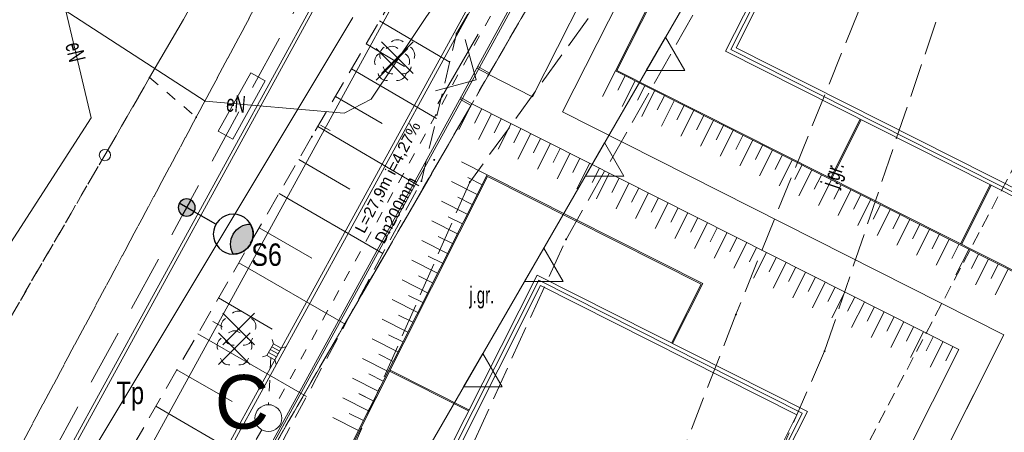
# Model space of a CAD drawing. Header units: metres. Extents: x 6541766 to 6542178, y 5894743 to 5895314.
# Tile 22 of 77: x 6541874 to 6541917, y 5895131 to 5895150. Entities that reach past the tile are written whole.
import ezdxf
from ezdxf.enums import TextEntityAlignment as Align

# ---------------------------------------------------------------- set-up
doc = ezdxf.new("R2010")
doc.units = ezdxf.units.M
for name, pattern in [('0.5_0.5', [1, 0.5, -0.5]), ('1.0_0.5', [1.5, 1, -0.5]), ('1.5_0.5', [2, 1.5, -0.5]), ('2', [0.9, 0.6, -0.3]), ('DASHED', [0.75, 0.5, -0.25]), ('egkk-500', [2, 1.5, -0.5]), ('egug-500', [1, 0.5, -0.5])]:
    doc.linetypes.add(name, pattern=pattern)
for name, color, linetype in [('000 Inne (niezydentyfikowane)', 7, 'Continuous'), ('210-oznaczenie konturu użytku gruntowego', 7, 'Continuous'), ('217-kontur klasyfikacyjny', 7, 'Continuous'), ('218-kontur użytku gruntowego', 7, 'Continuous'), ('219-działka ewidencyjna', 7, 'Continuous'), ('_dr_krawężnik wystający 15x30', 214, 'Continuous'), ('_rozbiórki', 1, 'Continuous'), ('jezdnia', 7, 'Continuous'), ('jezdnia-Atr17', 7, 'Continuous'), ('ogrodzenie trwałe', 7, 'Continuous'), ('przewód elektroenergetyczny podziemny', 7, 'Continuous'), ('przewód elektroenergetyczny podziemny-Atr1', 7, 'Continuous'), ('skarpa nieumocniona', 7, 'Continuous'), ('Zakres', 7, 'Continuous')]:
    doc.layers.add(name, color=color, linetype=linetype)
for name, color, linetype, lineweight in [('_dr_obrzeże 8x30', 210, 'Continuous', 30), ('_dr_ścieki kd', 36, 'Continuous', 30), ('A-BALKONY', 7, 'Continuous', 9), ('A-BUDYNKI', 1, 'Continuous', 30), ('A-DODATKOWE', 7, 'Continuous', 5), ('A-OPIS', 4, 'Continuous', 20), ('A-OZNACZENIA', 7, 'Continuous', 15), ('A-PZT', 4, 'Continuous', 9), ('IE - Kable projektowane', 1, 'DASHED', 20), ('IE - podklad', 8, 'Continuous', 9), ('IE - rury ochronne', 5, 'Continuous', 9), ('IE - SŁUP', 1, 'Continuous', 30), ('IE - SŁUP 150W', 1, 'Continuous', 30), ('SKARPA', 7, 'Continuous', 5)]:
    doc.layers.add(name, color=color, linetype=linetype, lineweight=lineweight)
doc.layers.add('A-ZIELŃ - PROJ -B', color=7, linetype='Continuous', lineweight=13, true_color=0x91c200)
doc.styles.add('ARIAL', font='arial.ttf')
doc.styles.add('MtXpl_Arial16', font='arial.ttf', dxfattribs={"height": 0.2})
doc.styles.add('MtXpl_Arial17', font='arial.ttf', dxfattribs={"height": 0.2})
doc.styles.add('MtXpl_Arial71', font='arial.ttf', dxfattribs={"height": 0.2})
doc.linetypes.add('902-500', pattern='A,3.75,0,[1,ksztalty.shx,S=0.5,R=0,X=0,Y=0],3.75', length=7.5)

# ---------------------------------------------------------------- blocks, each defined once
blk = doc.blocks.new('blok - sanitarne pzt chelmza ng')
at = {"layer": '_dr_ścieki kd', "linetype": '0.5_0.5', "lineweight": 9}
for p, q in [((6542398.406, 5895156.975), (6542384.905, 5895132.556)), ((6542384.726, 5895134.731), (6542384.615, 5895132.631)), ((6542384.316, 5895131.51), (6542355.379, 5895080.53))]:
    blk.add_line(p, q, dxfattribs=at)
at = {"layer": '_dr_ścieki kd', "lineweight": 9, "flags": 128}
for points in [[(6542384.842, 5895135.352), (6542384.787, 5895135.545)], [(6542385.192, 5895135.158), (6542384.842, 5895135.352), (6542384.551, 5895134.828), (6542384.9, 5895134.634), (6542385.192, 5895135.158)], [(6542385.119, 5895135.027), (6542384.769, 5895135.221)], [(6542385.192, 5895135.158), (6542385.384, 5895135.213)], [(6542384.551, 5895134.828), (6542384.359, 5895134.773)], [(6542384.973, 5895134.765), (6542384.624, 5895134.959)], [(6542385.046, 5895134.896), (6542384.697, 5895135.09)], [(6542384.9, 5895134.634), (6542384.955, 5895134.441)]]:
    blk.add_lwpolyline(points, dxfattribs=at)
at = {"layer": '_dr_ścieki kd', "lineweight": 9}
blk.add_circle((6542384.615, 5895132.031), 0.6, dxfattribs=at)
at = {"layer": '_rozbiórki', "lineweight": 9}
for p, q in [((6542389.663, 5895148.827), (6542391.077, 5895147.413)), ((6542391.077, 5895148.827), (6542389.663, 5895147.413)), ((6542389.433, 5895148.537), (6542390.847, 5895147.123)), ((6542390.847, 5895148.537), (6542389.433, 5895147.123)), ((6542382.573, 5895136.717), (6542383.987, 5895135.303)), ((6542383.987, 5895136.717), (6542382.573, 5895135.303)), ((6542382.393, 5895135.837), (6542383.807, 5895134.423)), ((6542383.807, 5895135.837), (6542382.393, 5895134.423))]:
    blk.add_line(p, q, dxfattribs=at)
at = {"layer": 'przewód elektroenergetyczny podziemny', "color": 1, "linetype": 'Continuous', "lineweight": 9}
for p, q in [((6542389.2, 5895146.27), (6542420.41, 5895192.72)), ((6542376.7, 5895145.43), (6542374.03, 5895156.66)), ((6542366.536, 5895156.059), (6542381.79, 5895146.18)), ((6542381.79, 5895146.18), (6542388, 5895145.65)), ((6542388, 5895145.65), (6542389.2, 5895146.27)), ((6542368.48, 5895132.72), (6542376.7, 5895145.43))]:
    blk.add_line(p, q, dxfattribs=at)
at = {"layer": '_dr_ścieki kd', "linetype": '0.5_0.5', "lineweight": 9}
for s, style, p in [('L=27,9m i=4,27%', 'MtXpl_Arial16', (6542388.897, 5895140.24)), ('Dn200mm', 'MtXpl_Arial17', (6542389.785, 5895139.773))]:
    blk.add_text(s, height=0.5, rotation=62.4144, dxfattribs=dict(at, style=style)).set_placement(p)
at = {"layer": 'przewód elektroenergetyczny podziemny-Atr1', "color": 1, "lineweight": 9, "width": 0.667}
for rotation, p in [(283.374, (6542375.9, 5895148.79)), (355.122, (6542382.74, 5895146.1)), (355.122, (6542382.74, 5895146.1))]:
    blk.add_text('eN', height=0.75, rotation=rotation, dxfattribs=at).set_placement(p, align=Align.MIDDLE_LEFT)
blk = doc.blocks.new('blok - podklad szary rfqfqw')
at = {"color": 8, "lineweight": 9}
for p, q in [((6541891.698, 5895153.257), (6541856.923, 5895089.868)), ((6541894.456, 5895147.363), (6541893.928, 5895147.653)), ((6541894.495, 5895147.434), (6541893.966, 5895147.724)), ((6541893.666, 5895145.992), (6541893.167, 5895146.266)), ((6541893.705, 5895146.063), (6541893.205, 5895146.337))]:
    blk.add_line(p, q, dxfattribs=at)
at = {"color": 8, "linetype": 'ByBlock', "lineweight": 9}
for p, q in [((6541887.381, 5895144.867), (6541886.942, 5895145.108)), ((6541882.571, 5895136.1), (6541882.132, 5895136.34))]:
    blk.add_line(p, q, dxfattribs=at)
at = {"color": 8, "linetype": 'Continuous', "lineweight": 9}
blk.add_circle((6541877.31, 5895143.77), 0.25, dxfattribs=at)
for centre, start, end in [((6541890.37, 5895148.52), 49.272, 130.728), ((6541889.76, 5895147.954), 121.308, 202.548), ((6541889.99, 5895148.244), 121.308, 202.548), ((6541890.14, 5895148.23), 49.272, 130.728), ((6541890.52, 5895147.954), 337.452, 58.692), ((6541890.75, 5895148.244), 337.452, 58.692), ((6541889.905, 5895147.506), 193.221, 274.871), ((6541890.135, 5895147.796), 193.221, 274.871), ((6541890.375, 5895147.506), 265.129, 346.779), ((6541890.605, 5895147.796), 265.129, 346.779), ((6541882.9, 5895136.134), 121.308, 202.548), ((6541883.28, 5895136.41), 49.272, 130.728), ((6541883.66, 5895136.134), 337.452, 58.692), ((6541882.72, 5895135.254), 121.308, 202.548), ((6541883.045, 5895135.686), 193.221, 274.871), ((6541883.1, 5895135.53), 49.272, 130.728), ((6541883.515, 5895135.686), 265.129, 346.779), ((6541883.48, 5895135.254), 337.452, 58.692), ((6541882.865, 5895134.806), 193.221, 274.871), ((6541883.335, 5895134.806), 265.129, 346.779)]:
    blk.add_arc(centre, 0.4, start, end, dxfattribs=at)
at = {"color": 8, "linetype": 'Continuous', "lineweight": 9, "extrusion": (0, 0, -1)}
for points in [[(-6541892.988, 5895149.168), (-6541892.988, 5895149.232), (-6541892.975, 5895149.2)], [(-6541892.988, 5895149.232), (-6541893.02, 5895149.155), (-6541893.02, 5895149.245)], [(-6541892.988, 5895149.232), (-6541892.988, 5895149.168), (-6541893.02, 5895149.155)], [(-6541893.02, 5895149.245), (-6541893.02, 5895149.155), (-6541893.052, 5895149.168)], [(-6541893.02, 5895149.245), (-6541893.052, 5895149.168), (-6541893.052, 5895149.232)], [(-6541893.052, 5895149.232), (-6541893.052, 5895149.168), (-6541893.065, 5895149.2)], [(-6541890.105, 5895147.795), (-6541890.105, 5895147.865), (-6541890.09, 5895147.83)], [(-6541890.105, 5895147.865), (-6541890.14, 5895147.78), (-6541890.14, 5895147.88)], [(-6541890.105, 5895147.865), (-6541890.105, 5895147.795), (-6541890.14, 5895147.78)], [(-6541890.14, 5895147.88), (-6541890.14, 5895147.78), (-6541890.175, 5895147.795)], [(-6541890.14, 5895147.88), (-6541890.175, 5895147.795), (-6541890.175, 5895147.865)], [(-6541890.175, 5895147.865), (-6541890.175, 5895147.795), (-6541890.19, 5895147.83)], [(-6541890.335, 5895148.085), (-6541890.335, 5895148.155), (-6541890.32, 5895148.12)], [(-6541890.335, 5895148.155), (-6541890.37, 5895148.07), (-6541890.37, 5895148.17)], [(-6541890.335, 5895148.155), (-6541890.335, 5895148.085), (-6541890.37, 5895148.07)], [(-6541890.37, 5895148.17), (-6541890.37, 5895148.07), (-6541890.405, 5895148.085)], [(-6541890.37, 5895148.17), (-6541890.405, 5895148.085), (-6541890.405, 5895148.155)], [(-6541890.405, 5895148.155), (-6541890.405, 5895148.085), (-6541890.42, 5895148.12)], [(-6541879.278, 5895147.198), (-6541879.278, 5895147.262), (-6541879.265, 5895147.23)], [(-6541879.278, 5895147.262), (-6541879.31, 5895147.185), (-6541879.31, 5895147.275)], [(-6541879.278, 5895147.262), (-6541879.278, 5895147.198), (-6541879.31, 5895147.185)], [(-6541879.31, 5895147.275), (-6541879.31, 5895147.185), (-6541879.342, 5895147.198)], [(-6541879.31, 5895147.275), (-6541879.342, 5895147.198), (-6541879.342, 5895147.262)], [(-6541879.342, 5895147.262), (-6541879.342, 5895147.198), (-6541879.355, 5895147.23)], [(-6541881.358, 5895145.428), (-6541881.358, 5895145.492), (-6541881.345, 5895145.46)], [(-6541881.358, 5895145.492), (-6541881.39, 5895145.415), (-6541881.39, 5895145.505)], [(-6541881.358, 5895145.492), (-6541881.358, 5895145.428), (-6541881.39, 5895145.415)], [(-6541881.39, 5895145.505), (-6541881.39, 5895145.415), (-6541881.422, 5895145.428)], [(-6541881.39, 5895145.505), (-6541881.422, 5895145.428), (-6541881.422, 5895145.492)], [(-6541881.422, 5895145.492), (-6541881.422, 5895145.428), (-6541881.435, 5895145.46)], [(-6541886.528, 5895144.568), (-6541886.528, 5895144.632), (-6541886.515, 5895144.6)], [(-6541886.528, 5895144.632), (-6541886.56, 5895144.555), (-6541886.56, 5895144.645)], [(-6541886.528, 5895144.632), (-6541886.528, 5895144.568), (-6541886.56, 5895144.555)], [(-6541886.56, 5895144.645), (-6541886.56, 5895144.555), (-6541886.592, 5895144.568)], [(-6541886.56, 5895144.645), (-6541886.592, 5895144.568), (-6541886.592, 5895144.632)], [(-6541886.592, 5895144.632), (-6541886.592, 5895144.568), (-6541886.605, 5895144.6)], [(-6541891.988, 5895143.528), (-6541891.988, 5895143.592), (-6541891.975, 5895143.56)], [(-6541891.988, 5895143.592), (-6541892.02, 5895143.515), (-6541892.02, 5895143.605)], [(-6541891.988, 5895143.592), (-6541891.988, 5895143.528), (-6541892.02, 5895143.515)], [(-6541892.02, 5895143.605), (-6541892.02, 5895143.515), (-6541892.052, 5895143.528)], [(-6541892.02, 5895143.605), (-6541892.052, 5895143.528), (-6541892.052, 5895143.592)], [(-6541892.052, 5895143.592), (-6541892.052, 5895143.528), (-6541892.065, 5895143.56)], [(-6541891.418, 5895142.578), (-6541891.418, 5895142.642), (-6541891.405, 5895142.61)], [(-6541891.418, 5895142.642), (-6541891.45, 5895142.565), (-6541891.45, 5895142.655)], [(-6541891.418, 5895142.642), (-6541891.418, 5895142.578), (-6541891.45, 5895142.565)], [(-6541891.45, 5895142.655), (-6541891.45, 5895142.565), (-6541891.482, 5895142.578)], [(-6541891.45, 5895142.655), (-6541891.482, 5895142.578), (-6541891.482, 5895142.642)], [(-6541891.482, 5895142.642), (-6541891.482, 5895142.578), (-6541891.495, 5895142.61)], [(-6541893.578, 5895142.538), (-6541893.578, 5895142.602), (-6541893.565, 5895142.57)], [(-6541893.578, 5895142.602), (-6541893.61, 5895142.525), (-6541893.61, 5895142.615)], [(-6541893.578, 5895142.602), (-6541893.578, 5895142.538), (-6541893.61, 5895142.525)], [(-6541893.61, 5895142.615), (-6541893.61, 5895142.525), (-6541893.642, 5895142.538)], [(-6541893.61, 5895142.615), (-6541893.642, 5895142.538), (-6541893.642, 5895142.602)], [(-6541893.642, 5895142.602), (-6541893.642, 5895142.538), (-6541893.655, 5895142.57)], [(-6541897.878, 5895139.978), (-6541897.878, 5895140.042), (-6541897.865, 5895140.01)], [(-6541897.878, 5895140.042), (-6541897.91, 5895139.965), (-6541897.91, 5895140.055)], [(-6541897.878, 5895140.042), (-6541897.878, 5895139.978), (-6541897.91, 5895139.965)], [(-6541897.91, 5895140.055), (-6541897.91, 5895139.965), (-6541897.942, 5895139.978)], [(-6541897.91, 5895140.055), (-6541897.942, 5895139.978), (-6541897.942, 5895140.042)], [(-6541897.942, 5895140.042), (-6541897.942, 5895139.978), (-6541897.955, 5895140.01)], [(-6541905.468, 5895136.628), (-6541905.468, 5895136.692), (-6541905.455, 5895136.66)], [(-6541905.468, 5895136.692), (-6541905.5, 5895136.615), (-6541905.5, 5895136.705)], [(-6541905.468, 5895136.692), (-6541905.468, 5895136.628), (-6541905.5, 5895136.615)], [(-6541905.5, 5895136.705), (-6541905.5, 5895136.615), (-6541905.532, 5895136.628)], [(-6541905.5, 5895136.705), (-6541905.532, 5895136.628), (-6541905.532, 5895136.692)], [(-6541905.532, 5895136.692), (-6541905.532, 5895136.628), (-6541905.545, 5895136.66)], [(-6541883.245, 5895135.975), (-6541883.245, 5895136.045), (-6541883.23, 5895136.01)], [(-6541883.245, 5895136.045), (-6541883.28, 5895135.96), (-6541883.28, 5895136.06)], [(-6541883.245, 5895136.045), (-6541883.245, 5895135.975), (-6541883.28, 5895135.96)], [(-6541883.28, 5895136.06), (-6541883.28, 5895135.96), (-6541883.315, 5895135.975)], [(-6541883.28, 5895136.06), (-6541883.315, 5895135.975), (-6541883.315, 5895136.045)], [(-6541883.315, 5895136.045), (-6541883.315, 5895135.975), (-6541883.33, 5895136.01)], [(-6541883.065, 5895135.095), (-6541883.065, 5895135.165), (-6541883.05, 5895135.13)], [(-6541883.065, 5895135.165), (-6541883.1, 5895135.08), (-6541883.1, 5895135.18)], [(-6541883.065, 5895135.165), (-6541883.065, 5895135.095), (-6541883.1, 5895135.08)], [(-6541883.1, 5895135.18), (-6541883.1, 5895135.08), (-6541883.135, 5895135.095)], [(-6541883.1, 5895135.18), (-6541883.135, 5895135.095), (-6541883.135, 5895135.165)], [(-6541883.135, 5895135.165), (-6541883.135, 5895135.095), (-6541883.15, 5895135.13)], [(-6541909.428, 5895134.988), (-6541909.428, 5895135.052), (-6541909.415, 5895135.02)], [(-6541909.428, 5895135.052), (-6541909.46, 5895134.975), (-6541909.46, 5895135.065)], [(-6541909.428, 5895135.052), (-6541909.428, 5895134.988), (-6541909.46, 5895134.975)], [(-6541909.46, 5895135.065), (-6541909.46, 5895134.975), (-6541909.492, 5895134.988)], [(-6541909.46, 5895135.065), (-6541909.492, 5895134.988), (-6541909.492, 5895135.052)], [(-6541909.492, 5895135.052), (-6541909.492, 5895134.988), (-6541909.505, 5895135.02)]]:
    blk.add_solid(points, dxfattribs=at)
at = {"layer": '000 Inne (niezydentyfikowane)', "color": 8, "linetype": 'Continuous', "lineweight": 9}
for p, q in [((6541889.58, 5895149.76), (6541892.72, 5895147.92)), ((6541888.98, 5895148.74), (6541890.7, 5895147.73)), ((6541888.33, 5895147.62), (6541892.12, 5895145.4)), ((6541887.61, 5895146.39), (6541889.69, 5895145.18)), ((6541886.82, 5895145.05), (6541891.34, 5895142.4)), ((6541885.97, 5895143.58), (6541888.26, 5895142.25)), ((6541885.09, 5895142.06), (6541889.73, 5895139.38)), ((6541884.2, 5895140.53), (6541886.55, 5895139.17)), ((6541883.3, 5895138.97), (6541888.04, 5895136.23)), ((6541882.39, 5895137.4), (6541884.79, 5895136.01)), ((6541881.47, 5895135.8), (6541886.32, 5895133)), ((6541880.53, 5895134.19), (6541882.99, 5895132.77)), ((6541879.59, 5895132.56), (6541884.55, 5895129.69))]:
    blk.add_line(p, q, dxfattribs=at)
at = {"layer": '217-kontur klasyfikacyjny', "color": 8, "linetype": 'egkk-500', "lineweight": 9}
blk.add_line((6541901.66, 5895159.83), (6541885.03, 5895131.05), dxfattribs=at)
at = {"layer": '218-kontur użytku gruntowego', "color": 8, "linetype": 'egug-500', "lineweight": 9}
for p, q in [((6541890.35, 5895162.22), (6541881.39, 5895145.46)), ((6541881.39, 5895145.46), (6541890.35, 5895162.22)), ((6541885.03, 5895131.05), (6541901.66, 5895159.83)), ((6541901.66, 5895159.83), (6541885.03, 5895131.05)), ((6541879.31, 5895147.23), (6541883.33, 5895154.15)), ((6541883.33, 5895154.15), (6541879.31, 5895147.23)), ((6541877.31, 5895143.77), (6541879.31, 5895147.23)), ((6541879.31, 5895147.23), (6541877.31, 5895143.77)), ((6541881.39, 5895145.46), (6541857.34, 5895100.46)), ((6541857.34, 5895100.46), (6541881.39, 5895145.46)), ((6541859.15, 5895112.58), (6541877.31, 5895143.77)), ((6541877.31, 5895143.77), (6541859.15, 5895112.58))]:
    blk.add_line(p, q, dxfattribs=at)
at = {"layer": '219-działka ewidencyjna', "color": 8, "linetype": '0.5_0.5', "lineweight": 9}
for p, q in [((6541890.35, 5895162.22), (6541881.39, 5895145.46)), ((6541885.03, 5895131.05), (6541901.66, 5895159.83)), ((6541883.33, 5895154.15), (6541879.31, 5895147.23)), ((6541877.31, 5895143.77), (6541879.31, 5895147.23)), ((6541879.31, 5895147.23), (6541881.39, 5895145.46)), ((6541857.34, 5895100.46), (6541881.39, 5895145.46)), ((6541877.31, 5895143.77), (6541859.15, 5895112.58))]:
    blk.add_line(p, q, dxfattribs=at)
at = {"layer": '_dr_krawężnik wystający 15x30', "color": 8, "lineweight": 9}
for p, q in [((6541888.937, 5895154.772), (6541854.23, 5895091.508)), ((6541889.068, 5895154.7), (6541854.358, 5895091.43)), ((6541859.488, 5895088.307), (6541894.328, 5895151.814)), ((6541859.617, 5895088.229), (6541894.46, 5895151.742))]:
    blk.add_line(p, q, dxfattribs=at)
at = {"layer": '_dr_obrzeże 8x30', "color": 8, "lineweight": 9}
for p, q in [((6541860.899, 5895087.448), (6541895.775, 5895151.021)), ((6541860.968, 5895087.406), (6541895.845, 5895150.982))]:
    blk.add_line(p, q, dxfattribs=at)
at = {"layer": 'A-BALKONY', "color": 8, "lineweight": 9}
for p, q in [((6541900.114, 5895147.528), (6541905.361, 5895157.93)), ((6541900.181, 5895147.55), (6541905.403, 5895157.901)), ((6541929.149, 5895132.882), (6541900.114, 5895147.528)), ((6541929.123, 5895132.952), (6541900.181, 5895147.55)), ((6541911.05, 5895145.372), (6541909.721, 5895142.738)), ((6541911.095, 5895145.35), (6541909.766, 5895142.716)), ((6541894.384, 5895142.889), (6541887.724, 5895129.672)), ((6541894.403, 5895142.823), (6541887.768, 5895129.648)), ((6541904.015, 5895138.036), (6541894.384, 5895142.889)), ((6541903.948, 5895138.014), (6541894.403, 5895142.823)), ((6541916.853, 5895142.445), (6541915.525, 5895139.811)), ((6541916.898, 5895142.422), (6541915.569, 5895139.788)), ((6541902.621, 5895135.379), (6541903.948, 5895138.014)), ((6541902.665, 5895135.357), (6541904.015, 5895138.036)), ((6541893.553, 5895132.351), (6541890.022, 5895134.13)), ((6541893.575, 5895132.396), (6541890.047, 5895134.173))]:
    blk.add_line(p, q, dxfattribs=at)
at = {"layer": 'A-BUDYNKI', "color": 8, "lineweight": 9}
for p, q in [((6541905.037, 5895148.406), (6541911.126, 5895160.477)), ((6541905.265, 5895148.481), (6541911.201, 5895160.248)), ((6541905.507, 5895148.561), (6541911.28, 5895160.006)), ((6541926.929, 5895137.362), (6541905.037, 5895148.406)), ((6541926.854, 5895137.59), (6541905.265, 5895148.481)), ((6541926.774, 5895137.832), (6541905.507, 5895148.561)), ((6541896.62, 5895138.42), (6541882.424, 5895110.278)), ((6541896.695, 5895138.192), (6541882.653, 5895110.353)), ((6541908.691, 5895132.331), (6541896.62, 5895138.42)), ((6541908.463, 5895132.256), (6541896.695, 5895138.192)), ((6541896.775, 5895137.95), (6541882.894, 5895110.433)), ((6541908.221, 5895132.176), (6541896.775, 5895137.95)), ((6541900.114, 5895116.105), (6541908.221, 5895132.176)), ((6541900.356, 5895116.185), (6541908.463, 5895132.256)), ((6541900.585, 5895116.26), (6541908.691, 5895132.331))]:
    blk.add_line(p, q, dxfattribs=at)
at = {"layer": 'A-DODATKOWE', "color": 8, "lineweight": 9}
for p, q in [((6541892.191, 5895146.058), (6541893.985, 5895149.163)), ((6541893.407, 5895148.936), (6541893.891, 5895147.124)), ((6541893.891, 5895147.124), (6541892.08, 5895146.639))]:
    blk.add_line(p, q, dxfattribs=at)
at = {"layer": 'A-OZNACZENIA', "color": 8, "linetype": 'DASHED', "lineweight": 9, "ltscale": 5}
blk.add_line((6541885.03, 5895131.05), (6541901.66, 5895159.83), dxfattribs=at)
at = {"layer": 'A-OZNACZENIA', "color": 8, "lineweight": 9}
blk.add_line((6541890.274, 5895128.132), (6541906.541, 5895156.285), dxfattribs=at)
blk.add_line((6541890.274, 5895128.132), (6541906.541, 5895156.285), dxfattribs=at)
for points in [[(6541903.214, 5895147.543), (6541901.49, 5895147.544), (6541902.353, 5895149.037)], [(6541900.495, 5895142.836), (6541898.771, 5895142.837), (6541899.633, 5895144.33)], [(6541897.775, 5895138.13), (6541896.051, 5895138.13), (6541896.914, 5895139.623)], [(6541895.055, 5895133.423), (6541893.331, 5895133.424), (6541894.194, 5895134.916)]]:
    blk.add_lwpolyline(points, close=True, dxfattribs=at)
at = {"layer": 'A-PZT', "color": 8, "lineweight": 9}
for p, q in [((6541896.417, 5895146.375), (6541902.657, 5895158.695)), ((6541897.755, 5895145.697), (6541903.905, 5895157.84)), ((6541896.417, 5895146.375), (6541894.456, 5895147.363)), ((6541915.454, 5895135.092), (6541893.705, 5895146.063)), ((6541917.468, 5895135.755), (6541897.756, 5895145.699)), ((6541916.793, 5895134.416), (6541917.468, 5895135.755)), ((6541906.955, 5895118.243), (6541915.454, 5895135.092)), ((6541913.315, 5895127.521), (6541916.793, 5895134.416))]:
    blk.add_line(p, q, dxfattribs=at)
at = {"layer": 'A-ZIELŃ - PROJ -B', "color": 8, "lineweight": 9}
for p, q in [((6541905.037, 5895148.406), (6541911.126, 5895160.477)), ((6541901.66, 5895159.83), (6541894.456, 5895147.363)), ((6541896.417, 5895146.375), (6541902.657, 5895158.695)), ((6541903.905, 5895157.84), (6541897.756, 5895145.699)), ((6541926.929, 5895137.362), (6541905.037, 5895148.406)), ((6541894.456, 5895147.363), (6541896.417, 5895146.375)), ((6541893.705, 5895146.063), (6541885.288, 5895131.497)), ((6541915.454, 5895135.092), (6541893.705, 5895146.063)), ((6541897.756, 5895145.699), (6541917.468, 5895135.755)), ((6541882.424, 5895110.278), (6541896.62, 5895138.42)), ((6541896.62, 5895138.42), (6541908.691, 5895132.331)), ((6541917.468, 5895135.755), (6541913.315, 5895127.521)), ((6541906.955, 5895118.243), (6541915.454, 5895135.092)), ((6541908.691, 5895132.331), (6541901.38, 5895117.836)), ((6541885.288, 5895131.497), (6541881.77, 5895124.96))]:
    blk.add_line(p, q, dxfattribs=at)
at = {"layer": 'jezdnia', "color": 8, "linetype": '1.5_0.5', "lineweight": 9}
for p, q in [((6541903.6, 5895156.34), (6541893.61, 5895142.57)), ((6541897.91, 5895140.01), (6541906.24, 5895154.73)), ((6541911.72, 5895152.03), (6541905.5, 5895136.66)), ((6541909.46, 5895135.02), (6541914.78, 5895150.75)), ((6541893.61, 5895142.57), (6541887.64, 5895128.97)), ((6541892.18, 5895127.43), (6541897.91, 5895140.01)), ((6541905.5, 5895136.66), (6541900.56, 5895123.95)), ((6541904.09, 5895122.66), (6541909.46, 5895135.02))]:
    blk.add_line(p, q, dxfattribs=at)
at = {"layer": 'ogrodzenie trwałe', "color": 8, "linetype": '902-500', "lineweight": 9}
blk.add_line((6541873.86, 5895125.73), (6541888.38, 5895149.92), dxfattribs=at)
at = {"layer": 'SKARPA', "color": 8, "lineweight": 9}
for points in [[(6541900.114, 5895147.528), (6541899.537, 5895146.383)], [(6541900.553, 5895147.307), (6541900.231, 5895146.67)], [(6541900.991, 5895147.086), (6541900.414, 5895145.941)], [(6541901.43, 5895146.865), (6541901.108, 5895146.228)], [(6541901.868, 5895146.644), (6541901.291, 5895145.499)], [(6541902.307, 5895146.422), (6541901.985, 5895145.785)], [(6541902.745, 5895146.201), (6541902.168, 5895145.056)], [(6541893.705, 5895146.063), (6541893.127, 5895144.918)], [(6541894.143, 5895145.841), (6541893.822, 5895145.204)], [(6541903.184, 5895145.98), (6541902.862, 5895145.343)], [(6541903.622, 5895145.759), (6541903.044, 5895144.614)], [(6541894.582, 5895145.62), (6541894.004, 5895144.475)], [(6541895.02, 5895145.399), (6541894.699, 5895144.762)], [(6541904.061, 5895145.538), (6541903.739, 5895144.9)], [(6541904.499, 5895145.316), (6541903.921, 5895144.172)], [(6541895.459, 5895145.178), (6541894.881, 5895144.033)], [(6541895.897, 5895144.957), (6541895.576, 5895144.32)], [(6541904.938, 5895145.095), (6541904.616, 5895144.458)], [(6541905.376, 5895144.874), (6541904.798, 5895143.729)], [(6541896.336, 5895144.736), (6541895.758, 5895143.591)], [(6541896.774, 5895144.514), (6541896.453, 5895143.877)], [(6541905.814, 5895144.653), (6541905.493, 5895144.016)], [(6541906.253, 5895144.432), (6541905.675, 5895143.287)], [(6541897.213, 5895144.293), (6541896.635, 5895143.148)], [(6541897.651, 5895144.072), (6541897.33, 5895143.435)], [(6541906.691, 5895144.211), (6541906.37, 5895143.573)], [(6541907.13, 5895143.989), (6541906.552, 5895142.844)], [(6541894.384, 5895142.889), (6541893.239, 5895143.467)], [(6541898.09, 5895143.851), (6541897.512, 5895142.706)], [(6541898.528, 5895143.63), (6541898.207, 5895142.992)], [(6541907.568, 5895143.768), (6541907.247, 5895143.131)], [(6541908.007, 5895143.547), (6541907.429, 5895142.402)], [(6541898.967, 5895143.408), (6541898.389, 5895142.263)], [(6541899.405, 5895143.187), (6541899.084, 5895142.55)], [(6541908.445, 5895143.326), (6541908.124, 5895142.689)], [(6541908.884, 5895143.105), (6541908.306, 5895141.96)], [(6541893.941, 5895142.012), (6541892.796, 5895142.59)], [(6541894.162, 5895142.451), (6541893.525, 5895142.772)], [(6541899.844, 5895142.966), (6541899.266, 5895141.821)], [(6541900.282, 5895142.745), (6541899.961, 5895142.108)], [(6541909.322, 5895142.883), (6541909.001, 5895142.246)], [(6541909.761, 5895142.662), (6541909.183, 5895141.517)], [(6541909.761, 5895142.662), (6541909.183, 5895141.517)], [(6541900.721, 5895142.524), (6541900.143, 5895141.379)], [(6541901.159, 5895142.302), (6541900.838, 5895141.665)], [(6541910.199, 5895142.441), (6541909.878, 5895141.804)], [(6541910.199, 5895142.441), (6541909.878, 5895141.804)], [(6541910.638, 5895142.22), (6541910.06, 5895141.075)], [(6541893.499, 5895141.135), (6541892.354, 5895141.713)], [(6541893.72, 5895141.574), (6541893.083, 5895141.895)], [(6541901.598, 5895142.081), (6541901.02, 5895140.936)], [(6541902.036, 5895141.86), (6541901.715, 5895141.223)], [(6541911.076, 5895141.999), (6541910.755, 5895141.362)], [(6541911.515, 5895141.778), (6541910.937, 5895140.633)], [(6541902.475, 5895141.639), (6541901.897, 5895140.494)], [(6541902.913, 5895141.418), (6541902.592, 5895140.781)], [(6541911.953, 5895141.556), (6541911.632, 5895140.919)], [(6541912.392, 5895141.335), (6541911.814, 5895140.19)], [(6541893.056, 5895140.258), (6541891.911, 5895140.836)], [(6541893.278, 5895140.697), (6541892.64, 5895141.018)], [(6541903.352, 5895141.197), (6541902.774, 5895140.052)], [(6541903.352, 5895141.197), (6541902.774, 5895140.052)], [(6541903.79, 5895140.975), (6541903.469, 5895140.338)], [(6541903.79, 5895140.975), (6541903.469, 5895140.338)], [(6541912.83, 5895141.114), (6541912.509, 5895140.477)], [(6541913.269, 5895140.893), (6541912.691, 5895139.748)], [(6541904.229, 5895140.754), (6541903.651, 5895139.609)], [(6541904.667, 5895140.533), (6541904.346, 5895139.896)], [(6541913.707, 5895140.672), (6541913.386, 5895140.034)], [(6541914.146, 5895140.45), (6541913.568, 5895139.305)], [(6541892.614, 5895139.381), (6541891.469, 5895139.959)], [(6541892.835, 5895139.82), (6541892.198, 5895140.141)], [(6541905.106, 5895140.312), (6541904.528, 5895139.167)], [(6541905.106, 5895140.312), (6541904.528, 5895139.167)], [(6541905.544, 5895140.091), (6541905.223, 5895139.453)], [(6541905.544, 5895140.091), (6541905.223, 5895139.454)], [(6541914.584, 5895140.229), (6541914.263, 5895139.592)], [(6541915.023, 5895140.008), (6541914.445, 5895138.863)], [(6541905.983, 5895139.87), (6541905.405, 5895138.725)], [(6541905.983, 5895139.869), (6541905.405, 5895138.724)], [(6541906.421, 5895139.648), (6541906.1, 5895139.011)], [(6541906.421, 5895139.648), (6541906.1, 5895139.011)], [(6541915.461, 5895139.787), (6541915.14, 5895139.15)], [(6541915.9, 5895139.566), (6541915.322, 5895138.421)], [(6541892.172, 5895138.504), (6541891.027, 5895139.082)], [(6541892.393, 5895138.943), (6541891.756, 5895139.264)], [(6541906.859, 5895139.427), (6541906.282, 5895138.282)], [(6541906.859, 5895139.427), (6541906.282, 5895138.282)], [(6541907.298, 5895139.206), (6541906.977, 5895138.569)], [(6541907.298, 5895139.206), (6541906.977, 5895138.569)], [(6541916.338, 5895139.344), (6541916.017, 5895138.707)], [(6541916.777, 5895139.123), (6541916.199, 5895137.978)], [(6541907.736, 5895138.985), (6541907.159, 5895137.84)], [(6541907.736, 5895138.985), (6541907.159, 5895137.84)], [(6541908.175, 5895138.764), (6541907.854, 5895138.126)], [(6541908.175, 5895138.764), (6541907.854, 5895138.126)], [(6541917.215, 5895138.902), (6541916.894, 5895138.265)], [(6541917.654, 5895138.681), (6541917.076, 5895137.536)], [(6541891.729, 5895137.628), (6541890.584, 5895138.205)], [(6541891.951, 5895138.066), (6541891.313, 5895138.387)], [(6541908.613, 5895138.542), (6541908.036, 5895137.397)], [(6541908.613, 5895138.542), (6541908.036, 5895137.397)], [(6541909.052, 5895138.321), (6541908.731, 5895137.684)], [(6541909.052, 5895138.321), (6541908.731, 5895137.684)], [(6541909.49, 5895138.1), (6541908.913, 5895136.955)], [(6541909.49, 5895138.1), (6541908.913, 5895136.955)], [(6541909.929, 5895137.879), (6541909.607, 5895137.242)], [(6541909.929, 5895137.879), (6541909.608, 5895137.242)], [(6541891.287, 5895136.751), (6541890.142, 5895137.328)], [(6541891.508, 5895137.189), (6541890.871, 5895137.51)], [(6541910.367, 5895137.658), (6541909.79, 5895136.513)], [(6541910.367, 5895137.658), (6541909.79, 5895136.513)], [(6541910.806, 5895137.436), (6541910.484, 5895136.799)], [(6541910.806, 5895137.436), (6541910.484, 5895136.799)], [(6541911.244, 5895137.215), (6541910.667, 5895136.07)], [(6541911.244, 5895137.215), (6541910.667, 5895136.07)], [(6541911.683, 5895136.994), (6541911.361, 5895136.357)], [(6541911.683, 5895136.994), (6541911.361, 5895136.357)], [(6541890.845, 5895135.874), (6541889.7, 5895136.451)], [(6541891.066, 5895136.312), (6541890.429, 5895136.633)], [(6541912.121, 5895136.773), (6541911.544, 5895135.628)], [(6541912.121, 5895136.773), (6541911.544, 5895135.628)], [(6541912.56, 5895136.552), (6541912.238, 5895135.915)], [(6541912.56, 5895136.552), (6541912.238, 5895135.915)], [(6541912.998, 5895136.331), (6541912.421, 5895135.186)], [(6541912.998, 5895136.331), (6541912.421, 5895135.186)], [(6541913.437, 5895136.109), (6541913.115, 5895135.472)], [(6541913.437, 5895136.109), (6541913.115, 5895135.472)], [(6541890.402, 5895134.997), (6541889.257, 5895135.574)], [(6541890.623, 5895135.435), (6541889.986, 5895135.756)], [(6541913.875, 5895135.888), (6541913.298, 5895134.743)], [(6541914.314, 5895135.667), (6541913.992, 5895135.03)], [(6541914.752, 5895135.446), (6541914.175, 5895134.301)], [(6541915.191, 5895135.225), (6541914.869, 5895134.587)], [(6541889.96, 5895134.12), (6541888.815, 5895134.697)], [(6541890.181, 5895134.558), (6541889.544, 5895134.88)], [(6541889.518, 5895133.243), (6541888.373, 5895133.82)], [(6541889.522, 5895133.24), (6541888.377, 5895133.818)], [(6541889.739, 5895133.681), (6541889.102, 5895134.003)], [(6541889.08, 5895132.363), (6541887.935, 5895132.941)], [(6541889.296, 5895132.804), (6541888.659, 5895133.126)], [(6541889.301, 5895132.802), (6541888.664, 5895133.123)], [(6541888.637, 5895131.486), (6541887.492, 5895132.064)], [(6541888.858, 5895131.925), (6541888.221, 5895132.246)]]:
    blk.add_lwpolyline(points, dxfattribs=at)
at = {"layer": 'skarpa nieumocniona', "color": 8, "linetype": '1.0_0.5', "lineweight": 9}
for p, q in [((6541896.3, 5895161.25), (6541886.56, 5895144.6)), ((6541896.3, 5895161.25), (6541886.56, 5895144.6)), ((6541893.02, 5895149.2), (6541898.86, 5895159.36)), ((6541893.02, 5895149.2), (6541898.86, 5895159.36)), ((6541891.45, 5895142.61), (6541893.02, 5895149.2)), ((6541891.45, 5895142.61), (6541893.02, 5895149.2)), ((6541886.56, 5895144.6), (6541875.93, 5895126.24)), ((6541886.56, 5895144.6), (6541875.93, 5895126.24)), ((6541880.87, 5895122.79), (6541891.45, 5895142.61)), ((6541880.87, 5895122.79), (6541891.45, 5895142.61))]:
    blk.add_line(p, q, dxfattribs=at)
at = {"layer": 'Zakres', "color": 8, "linetype": '2', "lineweight": 9}
blk.add_line((6541885, 5895080.88), (6541918.51, 5895144.38), dxfattribs=at)
blk.add_line((6541885, 5895080.88), (6541918.51, 5895144.38), dxfattribs=at)
blk.add_line((6541885, 5895080.88), (6541918.51, 5895144.38), dxfattribs=at)
blk.add_line((6541885, 5895080.88), (6541918.51, 5895144.38), dxfattribs=at)
at = {"layer": '210-oznaczenie konturu użytku gruntowego', "color": 8, "linetype": 'Continuous', "lineweight": 9, "width": 0.79}
blk.add_text('Tp', height=1, dxfattribs=at).set_placement((6541877.83, 5895132.66))
at = {"layer": 'A-OPIS', "color": 8, "lineweight": 9, "style": 'MtXpl_Arial71'}
blk.add_text('C', height=2.4, dxfattribs=at).set_placement((6541882.219, 5895131.56))
at = {"layer": 'jezdnia-Atr17', "color": 8, "lineweight": 9, "width": 0.667}
blk.add_text('j.gr.', height=0.75, rotation=71.314, dxfattribs=at).set_placement((6541909.99, 5895142.27))
blk.add_text('j.gr.', height=0.75, dxfattribs=at).set_placement((6541893.59, 5895137.15))
blk = doc.blocks.new('slup pojedynczy')
at = {"layer": 'IE - SŁUP 150W', "ltscale": 0.75}
h = blk.add_hatch(color=256, dxfattribs=at)
edge = h.paths.add_edge_path()
edge.add_arc((4596208.008, 5925834.047), 0.338, 0, 360)
h = blk.add_hatch(color=256, dxfattribs=at)
edge = h.paths.add_edge_path()
edge.add_arc((4596208.008, 5925831.126), 0.792, 30, 150)
edge.add_arc((4596208.008, 5925831.918), 0.792, 210, 330)
for p, q in [((4596207.671, 5925834.047), (4596208.346, 5925834.047)), ((4596208.008, 5925833.71), (4596208.008, 5925834.385)), ((4596208.008, 5925832.71), (4596208.008, 5925833.71))]:
    blk.add_line(p, q, dxfattribs=at)
for centre, radius in [((4596208.008, 5925834.047), 0.338), ((4596208.008, 5925831.918), 0.792)]:
    blk.add_circle(centre, radius, dxfattribs=at)
for centre, start, end in [((4596208.008, 5925831.126), 30, 150), ((4596208.008, 5925831.918), 210, 330)]:
    blk.add_arc(centre, 0.792, start, end, dxfattribs=at)

msp = doc.modelspace()

# ---------------------------------------------------------------- linework, layer by layer
at = {"layer": 'IE - Kable projektowane', "ltscale": 5, "elevation": 86.721, "flags": 128}
msp.add_lwpolyline([(6541833.98, 5895004.719), (6541844.45, 5895015.909), (6541847.536, 5895026.936), (6541844.647, 5895027.745), (6541850.191, 5895047.556), (6541855.456, 5895066.4), (6541859.255, 5895078.955), (6541849.56, 5895085.473), (6541866.549, 5895115.048), (6541880.962, 5895141.429), (6541891.902, 5895161.39), (6541896.707, 5895167.147), (6541916.525, 5895189.657), (6541934.268, 5895213.82), (6541940.817, 5895223.302), (6541948.852, 5895239.982), (6541958.583, 5895268.41)], dxfattribs=at)
at = {"layer": 'IE - rury ochronne', "lineweight": 9}
msp.add_lwpolyline([(6541882.372, 5895144.846), (6541883.825, 5895147.451), (6541884.475, 5895147.085), (6541883.022, 5895144.48)], close=True, dxfattribs=at)

# ---------------------------------------------------------------- block references
at = {"layer": '_dr_ścieki kd', "lineweight": 9}
msp.add_blockref('blok - sanitarne pzt chelmza ng', (-500, 0), dxfattribs=at)
at = {"layer": 'IE - podklad'}
msp.add_blockref('blok - podklad szary rfqfqw', (0, 0), dxfattribs=at)
at = {"layer": 'IE - SŁUP', "xscale": -1.125, "yscale": 1.125, "zscale": 1.125, "rotation": 60.26799288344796}
msp.add_blockref('slup pojedynczy', (14895215.533, 7078931.134), dxfattribs=at)

# ---------------------------------------------------------------- texts
at = {"layer": 'IE - SŁUP', "style": 'ARIAL', "width": 0.8}
msp.add_text('S6', height=1, dxfattribs=at).set_placement((6541883.85, 5895138.829))

doc.saveas('drawing.dxf')
